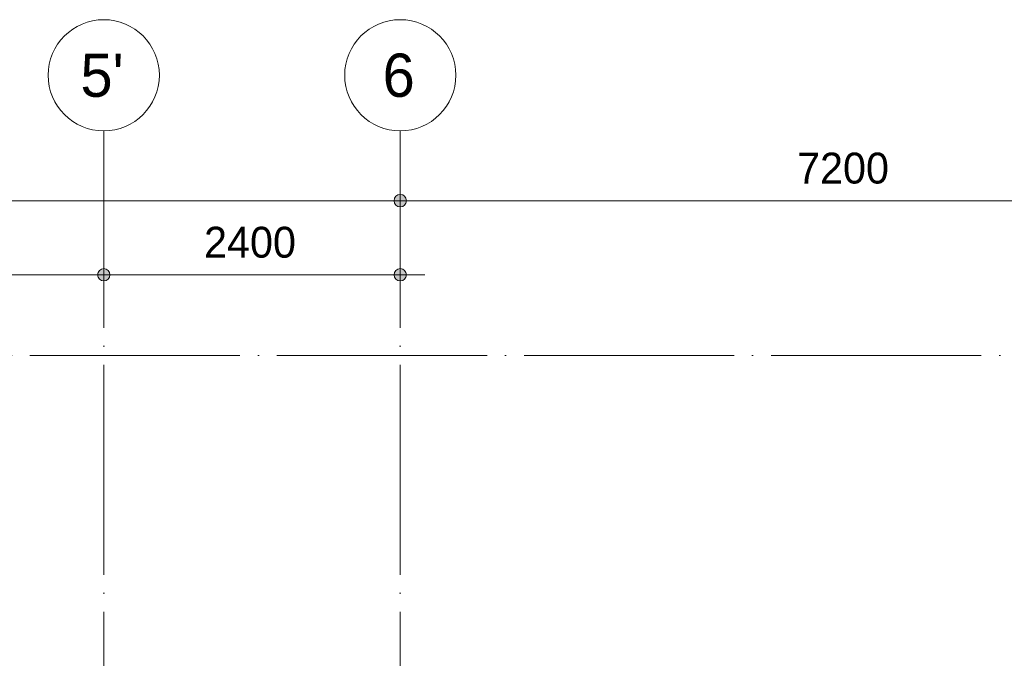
# Model space of a CAD drawing. Header units: millimetres. Extents: x 4517 to 474157, y -4632 to 9900.
# Tile 78 of 114: x 332846 to 340815, y 4729 to 9900. Entities that reach past the tile are written whole.
import ezdxf

# ---------------------------------------------------------------- set-up
doc = ezdxf.new("R2010")
doc.units = ezdxf.units.MM
doc.linetypes.add('WSP_stramienlijn', pattern=[2000, 1700, -150, 0, -150])
for name, color, linetype, lineweight in [('00_maatvoering', 8, 'Continuous', 13), ('00_maatvoering-100', 8, 'Continuous', 13), ('07_stramien', 4, 'Continuous', 13), ('07_stramien - levels', 7, 'Continuous', 13)]:
    doc.layers.add(name, color=color, linetype=linetype, lineweight=lineweight)
doc.styles.add('Revittext', font='txt', dxfattribs={"height": 250})
doc.styles.add('Revittext_2', font='txt', dxfattribs={"height": 350})
doc.dimstyles.new('WSP_25_-_transparant', dxfattribs={"dimscale": 304.8, "dimtxt": 252.223969, "dimasz": 1.312336, "dimexe": 0.656168, "dimexo": 0.0625, "dimgap": 0.213255, "dimtad": 1, "dimdec": 0, "dimzin": 0, "dimdsep": 46, "dimtxsty": 'Revittext', "dimblk1": 'DOTSMALL', "dimblk2": 'DOTSMALL', "dimsah": 1, "dimcen": 0.09, "dimdle": 0.656168, "dimazin": 0, "dimtfac": 1, "dimtdec": 4, "dimtix": 1, "dimtmove": 0, "dimatfit": 3, "dimfxl": 0.656168, "dimfxlon": 1, "dimtvp": 1, "dimtolj": 1, "dimtzin": 0, "dimarcsym": 2})

# ---------------------------------------------------------------- blocks, each defined once
blk = doc.blocks.new('Grid - Stramienbol 9_0mm-3500-as F')
at = {"layer": '07_stramien'}
blk.add_circle((5000, 9450), 450, dxfattribs=at)
blk = doc.blocks.new('DIMBLOCK90-as F')
at = {"layer": '00_maatvoering-100'}
h = blk.add_hatch(color=256, dxfattribs=at)
edge = h.paths.add_edge_path()
edge.add_arc((328726.1, 8434.4), 50, 0, 360)
h = blk.add_hatch(color=256, dxfattribs=at)
edge = h.paths.add_edge_path()
edge.add_arc((335926.1, 8434.4), 50, 0, 360)
for p, q in [((328726.1, 8634.4), (328726.1, 8234.4)), ((328726.1, 8434.4), (328726.1, 8634.4)), ((335926.1, 8634.4), (335926.1, 8234.4)), ((335926.1, 8434.4), (335926.1, 8634.4)), ((328726.1, 8434.4), (335926.1, 8434.4))]:
    blk.add_line(p, q, dxfattribs=at)
for centre in [(328726.1, 8434.4), (335926.1, 8434.4)]:
    blk.add_circle(centre, 50, dxfattribs=at)
at = {"layer": '00_maatvoering-100', "color": 0, "insert": (331938, 8823.2), "char_height": 250, "width": 931.288, "attachment_point": 1, "line_spacing_factor": 0.931288, "style": 'Revittext'}
blk.add_mtext('7200', dxfattribs=at)
blk = doc.blocks.new('_DotSmall')
at = {"color": 0, "linetype": 'ByBlock', "const_width": 0.5}
blk.add_lwpolyline([(-0.0625, 0, 1), (0.0625, 0, 1)], format="xyb", close=True, dxfattribs=at)
blk = doc.blocks.new('DIMBLOCK91-as F')
at = {"layer": '00_maatvoering-100'}
h = blk.add_hatch(color=256, dxfattribs=at)
edge = h.paths.add_edge_path()
edge.add_arc((335926.1, 8434.4), 50, 0, 360)
h = blk.add_hatch(color=256, dxfattribs=at)
edge = h.paths.add_edge_path()
edge.add_arc((343126.1, 8434.4), 50, 0, 360)
for p, q in [((335926.1, 8634.4), (335926.1, 8234.4)), ((335926.1, 8434.4), (335926.1, 8634.4)), ((343126.1, 8634.4), (343126.1, 8234.4)), ((343126.1, 8434.4), (343126.1, 8634.4)), ((335926.1, 8434.4), (343126.1, 8434.4))]:
    blk.add_line(p, q, dxfattribs=at)
for centre in [(335926.1, 8434.4), (343126.1, 8434.4)]:
    blk.add_circle(centre, 50, dxfattribs=at)
at = {"layer": '00_maatvoering-100', "color": 0, "insert": (339138, 8823.2), "char_height": 250, "width": 931.288, "attachment_point": 1, "line_spacing_factor": 0.931288, "style": 'Revittext'}
blk.add_mtext('7200', dxfattribs=at)
blk = doc.blocks.new('DIMBLOCK93-as F')
at = {"layer": '00_maatvoering-100'}
h = blk.add_hatch(color=256, dxfattribs=at)
edge = h.paths.add_edge_path()
edge.add_arc((328726.1, 7834.4), 50, 0, 360)
h = blk.add_hatch(color=256, dxfattribs=at)
edge = h.paths.add_edge_path()
edge.add_arc((333526.1, 7834.4), 50, 0, 360)
for p, q in [((328726.1, 8034.4), (328726.1, 7634.4)), ((328726.1, 7834.4), (328726.1, 8034.4)), ((333526.1, 8034.4), (333526.1, 7634.4)), ((333526.1, 7834.4), (333526.1, 8034.4)), ((328526.1, 7834.4), (333526.1, 7834.4))]:
    blk.add_line(p, q, dxfattribs=at)
for centre in [(328726.1, 7834.4), (333526.1, 7834.4)]:
    blk.add_circle(centre, 50, dxfattribs=at)
at = {"layer": '00_maatvoering-100', "color": 0, "insert": (330738, 8223.2), "char_height": 250, "width": 931.288, "attachment_point": 1, "line_spacing_factor": 0.931288, "style": 'Revittext'}
blk.add_mtext('4800', dxfattribs=at)
blk = doc.blocks.new('DIMBLOCK94-as F')
at = {"layer": '00_maatvoering-100'}
h = blk.add_hatch(color=256, dxfattribs=at)
edge = h.paths.add_edge_path()
edge.add_arc((333526.1, 7834.4), 50, 0, 360)
h = blk.add_hatch(color=256, dxfattribs=at)
edge = h.paths.add_edge_path()
edge.add_arc((335926.1, 7834.4), 50, 0, 360)
for p, q in [((333526.1, 8034.4), (333526.1, 7634.4)), ((333526.1, 7834.4), (333526.1, 8034.4)), ((335926.1, 8034.4), (335926.1, 7634.4)), ((335926.1, 7834.4), (335926.1, 8034.4)), ((333526.1, 7834.4), (336126.1, 7834.4))]:
    blk.add_line(p, q, dxfattribs=at)
for centre in [(333526.1, 7834.4), (335926.1, 7834.4)]:
    blk.add_circle(centre, 50, dxfattribs=at)
at = {"layer": '00_maatvoering-100', "color": 0, "insert": (334338, 8223.2), "char_height": 250, "width": 931.288, "attachment_point": 1, "line_spacing_factor": 0.931288, "style": 'Revittext'}
blk.add_mtext('2400', dxfattribs=at)

msp = doc.modelspace()

# ---------------------------------------------------------------- linework, layer by layer
at = {"layer": '07_stramien', "linetype": 'WSP_stramienlijn'}
for p, q in [((333526.1, -4594.5), (333526.1, 9000)), ((335926.1, -4594.5), (335926.1, 9000))]:
    msp.add_line(p, q, dxfattribs=at)
at = {"layer": '07_stramien - levels', "linetype": 'WSP_stramienlijn'}
msp.add_line((292926.1, 7180), (349200.4, 7180), dxfattribs=at)

# ---------------------------------------------------------------- block references
at = {"layer": '07_stramien'}
for p in [(328526.1, 0), (330926.1, 0)]:
    msp.add_blockref('Grid - Stramienbol 9_0mm-3500-as F', p, dxfattribs=at)

# ---------------------------------------------------------------- texts
at = {"layer": '07_stramien', "char_height": 350, "attachment_point": 1, "style": 'Revittext_2'}
for s, insert, width in [("5'", (333337.4, 9625.6), 448.945), ('6', (335783.4, 9625.6), 336.709)]:
    msp.add_mtext(s, dxfattribs=dict(at, insert=insert, width=width))

# ---------------------------------------------------------------- dimensions: what is measured, and where the dimension line sits
at = {"layer": '00_maatvoering'}
for base, p1, p2, override, picture, middle in [((335926.1, 8434.4), (328726.1, 8634.4), (335926.1, 8634.4), {"dimpost": '<>', "dimfxl": 7200}, 'DIMBLOCK90-as F', (332326.1, 8627.1)), ((343126.1, 8434.4), (335926.1, 8634.4), (343126.1, 8634.4), {"dimpost": '<>', "dimfxl": 7200}, 'DIMBLOCK91-as F', (339526.1, 8627.1)), ((333526.1, 7834.4), (328726.1, 8034.4), (333526.1, 8034.4), {"dimpost": '<>', "dimfxl": 4800}, 'DIMBLOCK93-as F', (331126.1, 8027.1)), ((335926.1, 7834.4), (333526.1, 8034.4), (335926.1, 8034.4), {"dimpost": '<>', "dimfxl": 2400}, 'DIMBLOCK94-as F', (334726.1, 8027.1))]:
    dim = msp.add_linear_dim(base=base, p1=p1, p2=p2, dimstyle='WSP_25_-_transparant', override=override, dxfattribs=at)
    dim.commit()
    dim.dimension.update_dxf_attribs({"geometry": picture, "text_midpoint": middle})

doc.saveas('drawing.dxf')
